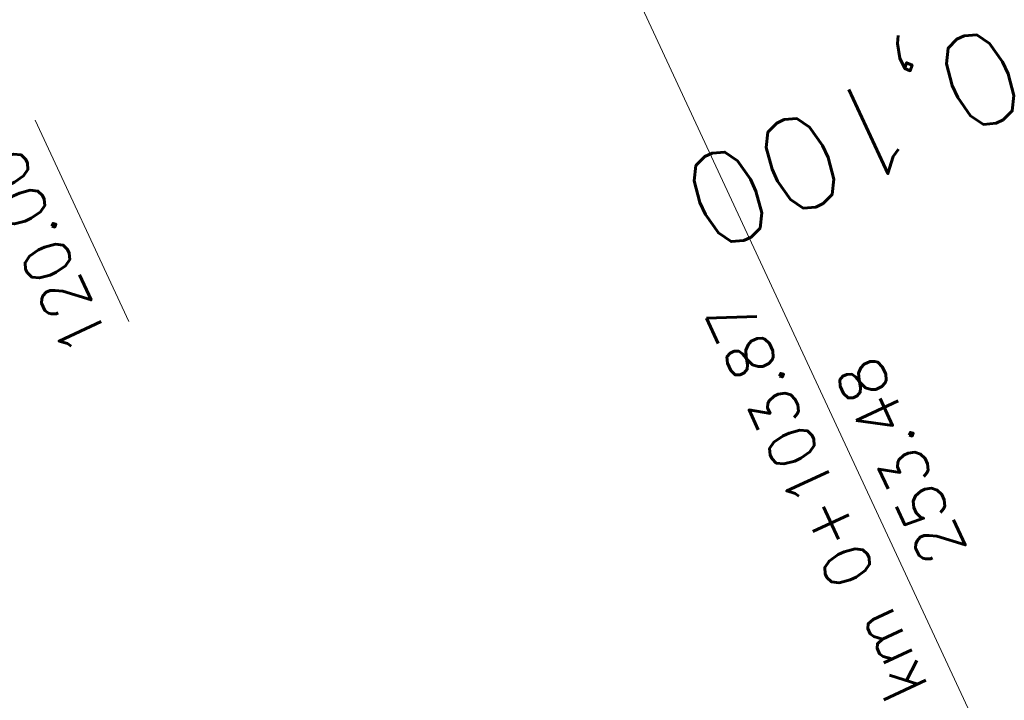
# Model space of a CAD drawing. Header units: metres. Extents: x -623740 to -623124, y -1176918 to -1176634.
# Tile 7 of 10: x -623502 to -623476, y -1176838 to -1176820. Entities that reach past the tile are written whole.
import ezdxf

# ---------------------------------------------------------------- set-up
doc = ezdxf.new("R2010")
doc.units = ezdxf.units.M
doc.header["$MEASUREMENT"] = 0
for name, color, linetype, lineweight in [('01_Sklonovniky_popis', 10, 'Continuous', 0), ('01_Staniceni osy popis', 10, 'Continuous', 0), ('01_Staniceni osy značky', 10, 'Continuous', 0)]:
    doc.layers.add(name, color=color, linetype=linetype, lineweight=lineweight)
doc.styles.add('Style-romans', font='romans.shx')

msp = doc.modelspace()

# ---------------------------------------------------------------- linework, layer by layer
at = {"layer": '01_Sklonovniky_popis'}
msp.add_line((-623487.3147309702, -1176815.567581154), (-623476.262096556, -1176839.340249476), dxfattribs=at)
at = {"layer": '01_Staniceni osy značky', "flags": 128}
msp.add_lwpolyline([(-623499.4111706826, -1176827.80836204), (-623501.9407233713, -1176822.367648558)], dxfattribs=at)

# ---------------------------------------------------------------- texts
at = {"layer": '01_Sklonovniky_popis', "insert": (-623479.7260729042, -1176832.098054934), "char_height": 1.25, "attachment_point": 5, "rotation": 114.93514522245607, "line_spacing_factor": 1.2, "style": 'Style-romans'}
msp.add_mtext('km 0+103.87\\P253.48\\P', dxfattribs=at)
at = {"layer": '01_Staniceni osy popis', "style": 'Style-romans'}
for s, insert, char_height, attachment_point, rotation, line_spacing_factor in [('0,100', (-623480.010682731, -1176822.513543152), 2.5, 5, 204.93514522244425, 0.6239999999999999), ('120.00', (-623502.3941161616, -1176822.995111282), 1.25, 9, 114.93514522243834, 0.8399999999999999)]:
    msp.add_mtext(s, dxfattribs=dict(at, insert=insert, char_height=char_height, attachment_point=attachment_point, rotation=rotation, line_spacing_factor=line_spacing_factor))

doc.saveas('drawing.dxf')
